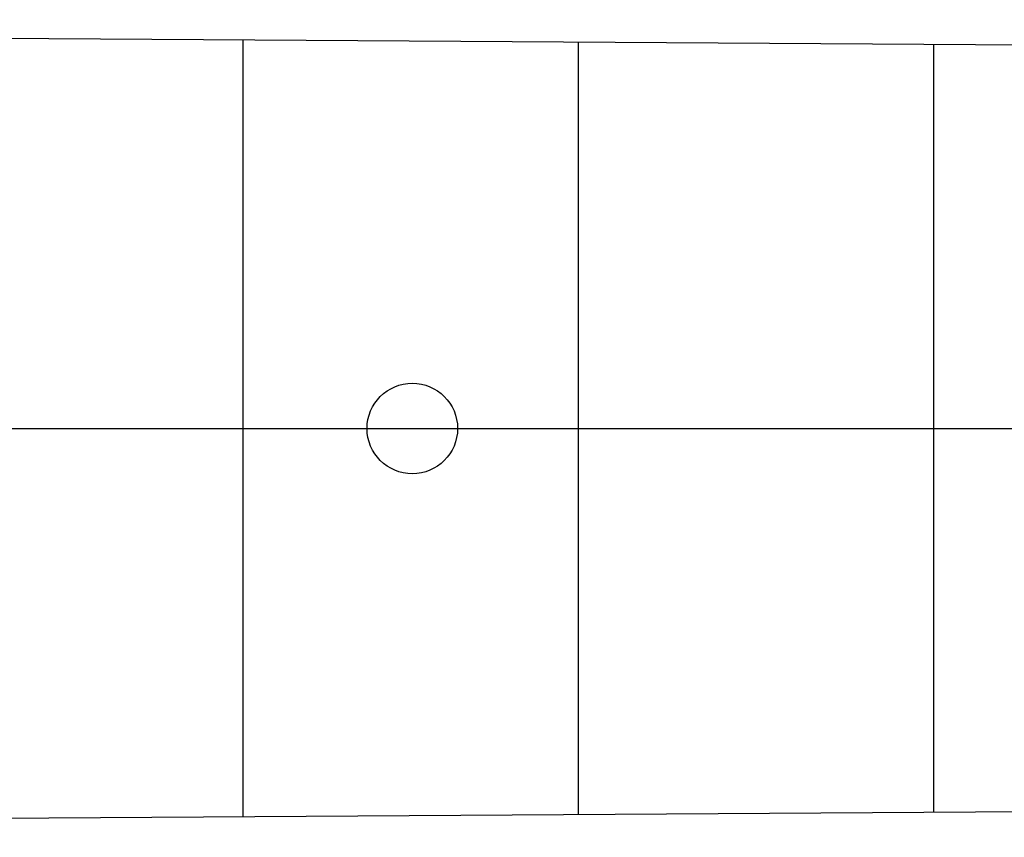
# Model space of a CAD drawing. Extents: x 15 to 1173, y 15 to 825.
# Tile 29 of 37: x 712 to 777, y 459 to 513. Entities that reach past the tile are written whole.
import ezdxf

# ---------------------------------------------------------------- set-up
doc = ezdxf.new("R2010")
doc.units = 0
doc.layers.get('0').update_dxf_attribs({"linetype": 'CONTINUOUS'})
doc.layers.add('NECK', color=1, linetype='CONTINUOUS')

msp = doc.modelspace()

# ---------------------------------------------------------------- linework, layer by layer
msp.add_line((83.553, 486.064), (1118.035, 486.064))
at = {"layer": 'NECK'}
for p, q in [((981.314, 510.215), (509.819, 513.163)), ((726.464, 511.809), (726.464, 460.32)), ((748.684, 511.67), (748.684, 460.459)), ((772.234, 511.522), (772.234, 460.606)), ((981.314, 461.914), (509.819, 458.965))]:
    msp.add_line(p, q, dxfattribs=at)
at = {"layer": 'NECK', "color": 5}
msp.add_circle((737.691, 486.064), 3, dxfattribs=at)

doc.saveas('drawing.dxf')
